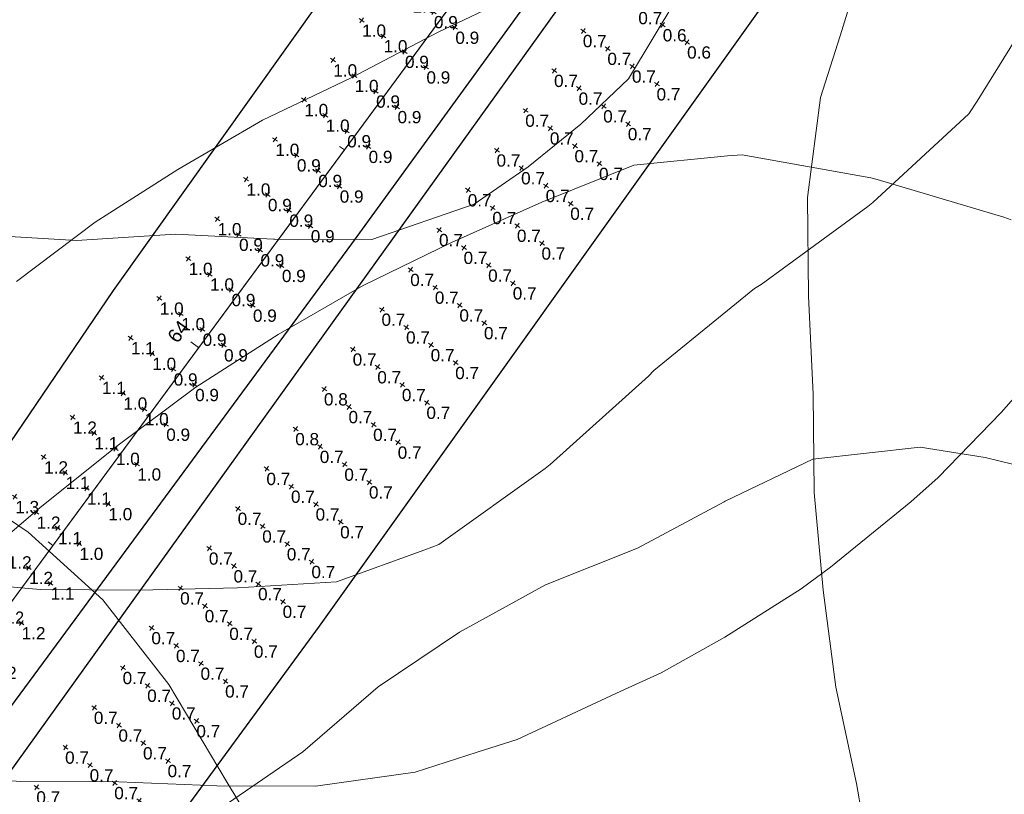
# Model space of a CAD drawing. Extents: x 11759 to 13757, y -2685 to 8839.
# Tile 23 of 55: x 12559 to 12760, y 5712 to 5870. Entities that reach past the tile are written whole.
import ezdxf

# ---------------------------------------------------------------- set-up
doc = ezdxf.new("R2010")
doc.units = 0
doc.header["$MEASUREMENT"] = 0
for name, color, linetype, lineweight in [('AGI32-115446_BK001 - Copy -- 2023-Jan-03 22h-01m-38s-DRAWING', 7, 'Continuous', 0), ('AGI32-Project_1-CALCPTS', 7, 'Continuous', 0), ('AGI32-Project_1-LUMINAIRE', 7, 'Continuous', 0), ('AGI32-Project_1-MARKPOINT', 7, 'Continuous', 0), ('AGI32-Project_1-STATISTICAL_AREA', 7, 'Continuous', 0), ('AGI32-Project_1-TEMPLATE', 7, 'Continuous', 0)]:
    doc.layers.add(name, color=color, linetype=linetype, lineweight=lineweight)
doc.styles.add('AGI32-Arial', font='arial.ttf')

# ---------------------------------------------------------------- blocks, each defined once
blk = doc.blocks.new('AGI32-ID1buv4w-Project_1-STATISTICAL_AREA-SR 159 - EB')
at = {"layer": 'AGI32-Project_1-STATISTICAL_AREA', "color": 7, "linetype": 'Continuous', "lineweight": 30}
for p, q in [((521.32, 4028.76), (607.13, 4148.12)), ((634.58, 4129.44), (518.65, 3966.98)), ((453.44, 3934.18), (521.32, 4028.76)), ((518.65, 3966.98), (469.46, 3899.86))]:
    blk.add_line(p, q, dxfattribs=at)
blk = doc.blocks.new('AGI32-ID1buv4w-Project_1-STATISTICAL_AREA-SR 159 - WB')
at = {"layer": 'AGI32-Project_1-STATISTICAL_AREA', "color": 7, "linetype": 'Continuous', "lineweight": 30}
for p, q in [((653.73, 4221.78), (525.21, 4044.83)), ((476.78, 4035.3), (579.74, 4179.83)), ((525.21, 4044.83), (379.15, 3846.53)), ((412.71, 3941.1), (476.78, 4035.3))]:
    blk.add_line(p, q, dxfattribs=at)
blk = doc.blocks.new('AGI32-ID1buv4w-Project_1-LUMINAIRE-HM4_Template2')
at = {"layer": 'AGI32-Project_1-TEMPLATE', "color": 1, "linetype": 'ByBlock', "lineweight": 0}
for p, q in [((-39.88, 252.8, -100), (-19.94, 254.78, -100)), ((-19.94, 254.78, -100), (0, 255.18, -100)), ((0, 255.18, -100), (19.94, 254.78, -100)), ((19.94, 254.78, -100), (39.88, 252.8, -100)), ((39.88, 252.8, -100), (59.82, 251.5, -100)), ((59.82, 251.5, -100), (79.76, 249.5, -100)), ((-239.28, 111.77, -100), (-235.83, 119.64, -100)), ((-244.62, 99.7, -100), (-239.28, 111.77, -100)), ((-249.5, 79.76, -100), (-244.62, 99.7, -100)), ((-251.5, 59.82, -100), (-249.5, 79.76, -100)), ((-252.8, 39.88, -100), (-251.5, 59.82, -100)), ((-254.78, 19.94, -100), (-252.8, 39.88, -100)), ((-255.18, 0, -100), (-254.78, 19.94, -100)), ((-254.78, -19.94, -100), (-255.18, 0, -100)), ((-252.8, -39.88, -100), (-254.78, -19.94, -100)), ((-251.5, -59.82, -100), (-252.8, -39.88, -100)), ((251.5, -59.82, -100), (249.5, -79.76, -100)), ((249.5, -79.76, -100), (244.62, -99.7, -100)), ((244.62, -99.7, -100), (239.28, -111.77, -100)), ((239.28, -111.77, -100), (235.83, -119.64, -100)), ((235.83, -119.64, -100), (223.87, -139.58, -100)), ((223.87, -139.58, -100), (219.34, -147.4, -100)), ((219.34, -147.4, -100), (210.76, -159.52, -100)), ((210.76, -159.52, -100), (199.4, -173.98, -100)), ((199.4, -173.98, -100), (194.39, -179.46, -100)), ((194.39, -179.46, -100), (179.46, -194.39, -100)), ((179.46, -194.39, -100), (173.98, -199.4, -100)), ((173.98, -199.4, -100), (159.52, -210.76, -100)), ((159.52, -210.76, -100), (147.4, -219.34, -100)), ((147.4, -219.34, -100), (139.58, -223.87, -100)), ((139.58, -223.87, -100), (119.64, -235.83, -100)), ((119.64, -235.83, -100), (111.77, -239.28, -100)), ((111.77, -239.28, -100), (99.7, -244.62, -100)), ((99.7, -244.62, -100), (79.76, -249.5, -100)), ((79.76, -249.5, -100), (59.82, -251.5, -100)), ((59.82, -251.5, -100), (39.88, -252.8, -100)), ((39.88, -252.8, -100), (19.94, -254.78, -100)), ((19.94, -254.78, -100), (0, -255.18, -100))]:
    blk.add_line(p, q, dxfattribs=at)
at = {"layer": 'AGI32-Project_1-TEMPLATE', "color": 5, "linetype": 'ByBlock', "lineweight": 0}
for p, q in [((-39.88, 213.54, -100), (-19.94, 215.43, -100)), ((-19.94, 215.43, -100), (0, 215.91, -100)), ((0, 215.91, -100), (19.94, 215.43, -100)), ((19.94, 215.43, -100), (39.88, 213.54, -100)), ((-59.82, 210.98, -100), (-39.88, 213.54, -100)), ((39.88, 213.54, -100), (59.82, 210.98, -100)), ((-79.76, 207.72, -100), (-59.82, 210.98, -100)), ((59.82, 210.98, -100), (79.76, 207.72, -100)), ((79.76, 207.72, -100), (96.98, 199.4, -100)), ((96.98, 199.4, -100), (99.7, 198.01, -100)), ((99.7, 198.01, -100), (119.64, 180.41, -100)), ((119.64, 180.41, -100), (120.57, 179.46, -100)), ((120.57, 179.46, -100), (138.58, 159.52, -100)), ((138.58, 159.52, -100), (139.58, 158.23, -100)), ((207.72, -79.76, -100), (199.4, -96.98, -100)), ((199.4, -96.98, -100), (198.01, -99.7, -100)), ((198.01, -99.7, -100), (180.41, -119.64, -100)), ((180.41, -119.64, -100), (179.46, -120.57, -100)), ((179.46, -120.57, -100), (159.52, -138.58, -100)), ((158.23, -139.58, -100), (139.58, -158.23, -100)), ((159.52, -138.58, -100), (158.23, -139.58, -100)), ((139.58, -158.23, -100), (138.58, -159.52, -100)), ((138.58, -159.52, -100), (120.57, -179.46, -100)), ((120.57, -179.46, -100), (119.64, -180.41, -100)), ((119.64, -180.41, -100), (99.7, -198.01, -100)), ((99.7, -198.01, -100), (96.98, -199.4, -100)), ((96.98, -199.4, -100), (79.76, -207.72, -100)), ((79.76, -207.72, -100), (59.82, -210.98, -100)), ((59.82, -210.98, -100), (39.88, -213.54, -100)), ((39.88, -213.54, -100), (19.94, -215.43, -100)), ((19.94, -215.43, -100), (0, -215.91, -100))]:
    blk.add_line(p, q, dxfattribs=at)
at = {"layer": 'AGI32-Project_1-TEMPLATE', "color": 3, "linetype": 'ByBlock', "lineweight": 0}
for p, q in [((-19.94, 144.04, -100), (0, 144.89, -100)), ((0, 144.89, -100), (19.94, 144.04, -100)), ((-39.88, 140.7, -100), (-19.94, 144.04, -100)), ((19.94, 144.04, -100), (39.88, 140.7, -100)), ((-59.82, 139.61, -100), (-39.88, 140.7, -100)), ((39.88, 140.7, -100), (59.82, 139.61, -100)), ((59.82, 139.61, -100), (60.05, 139.58, -100)), ((60.05, 139.58, -100), (79.76, 137.62, -100)), ((79.76, 137.62, -100), (99.7, 128.36, -100)), ((99.7, 128.36, -100), (109.89, 119.64, -100)), ((109.89, 119.64, -100), (119.64, 109.89, -100)), ((137.62, -79.76, -100), (128.36, -99.7, -100)), ((128.36, -99.7, -100), (119.64, -109.89, -100)), ((119.64, -109.89, -100), (109.89, -119.64, -100)), ((109.89, -119.64, -100), (99.7, -128.36, -100)), ((99.7, -128.36, -100), (79.76, -137.62, -100)), ((79.76, -137.62, -100), (60.05, -139.58, -100)), ((59.82, -139.61, -100), (39.88, -140.7, -100)), ((60.05, -139.58, -100), (59.82, -139.61, -100)), ((39.88, -140.7, -100), (19.94, -144.04, -100)), ((19.94, -144.04, -100), (0, -144.89, -100))]:
    blk.add_line(p, q, dxfattribs=at)
blk = doc.blocks.new('AGI32-ID1buv4w-Project_1-LUMINAIRE-HM4_94')
at = {"layer": 'AGI32-Project_1-TEMPLATE', "color": 7, "linetype": 'ByBlock', "lineweight": 0}
blk.add_blockref('AGI32-ID1buv4w-Project_1-LUMINAIRE-HM4_Template2', (0, 0), dxfattribs=at)
blk = doc.blocks.new('AGI32-ID1buv4w-Project_1-LUMINAIRE-HM4_128')
at = {"layer": 'AGI32-Project_1-TEMPLATE', "color": 7, "linetype": 'ByBlock', "lineweight": 0}
blk.add_blockref('AGI32-ID1buv4w-Project_1-LUMINAIRE-HM4_Template2', (0, 0), dxfattribs=at)
blk = doc.blocks.new('AGI32-ID1buv4w-Project_1-LUMINAIRE-HM4_92')
at = {"layer": 'AGI32-Project_1-TEMPLATE', "color": 7, "linetype": 'ByBlock', "lineweight": 0}
blk.add_blockref('AGI32-ID1buv4w-Project_1-LUMINAIRE-HM4_Template2', (0, 0), dxfattribs=at)
blk = doc.blocks.new('AGI32-ID1buv4w-Project_1-LUMINAIRE-HM4_93')
at = {"layer": 'AGI32-Project_1-TEMPLATE', "color": 7, "linetype": 'ByBlock', "lineweight": 0}
blk.add_blockref('AGI32-ID1buv4w-Project_1-LUMINAIRE-HM4_Template2', (0, 0), dxfattribs=at)
blk = doc.blocks.new('AGI32-ID1buv4w-MARKPOINT')
at = {"layer": 'AGI32-Project_1-MARKPOINT', "color": 0, "linetype": 'Continuous', "lineweight": 0}
for p, q in [((-0.125, 0), (0.125, 0)), ((0, -0.125), (0, 0.125))]:
    blk.add_line(p, q, dxfattribs=at)
blk = doc.blocks.new('AGI32-ID1buv4w-Project_1-CALCPTS-US 159 EB - STA 62+00 TO STA 70+00_Luminance')
at = {"layer": 'AGI32-Project_1-MARKPOINT', "color": 154, "linetype": 'Continuous', "lineweight": 0, "extrusion": (0.016156, -0.011671, 0.999801), "xscale": 5, "yscale": 5, "zscale": 5}
for p in [(3649.1, 1929.91, -22.48), (3649.1, 1923.74, -22.35), (3639.1, 1929.91, -22.68), (3649.1, 1917.57, -22.23), (3639.1, 1923.74, -22.55), (3649.1, 1911.4, -22.11), (3629.11, 1929.9, -22.88), (3639.1, 1917.57, -22.43), (3629.11, 1923.73, -22.75), (3639.1, 1911.4, -22.31), (3619.11, 1929.9, -23.08), (3629.11, 1917.56, -22.63), (3619.11, 1923.73, -22.95), (3629.11, 1911.39, -22.51), (3609.11, 1929.9, -23.28), (3619.11, 1917.56, -22.83), (3609.11, 1923.73, -23.15), (3619.11, 1911.39, -22.71), (3599.11, 1929.89, -23.47), (3609.11, 1917.55, -23.03), (3599.11, 1923.72, -23.35), (3609.11, 1911.38, -22.91), (3589.11, 1929.89, -23.67), (3599.11, 1917.55, -23.23), (3589.11, 1923.72, -23.55), (3599.11, 1911.38, -23.11), (3589.11, 1917.55, -23.43), (3579.12, 1929.88, -23.87), (3579.12, 1923.71, -23.75), (3589.11, 1911.38, -23.3), (3579.12, 1917.54, -23.63), (3569.12, 1929.88, -24.07), (3569.12, 1923.71, -23.95), (3579.12, 1911.37, -23.5), (3569.12, 1917.54, -23.83), (3559.12, 1929.88, -24.27), (3559.12, 1923.71, -24.15), (3569.12, 1911.37, -23.7), (3559.12, 1917.53, -24.03), (3549.12, 1929.87, -24.47), (3549.12, 1923.7, -24.35), (3559.12, 1911.36, -23.9), (3549.12, 1917.53, -24.22), (3539.12, 1929.87, -24.67), (3549.12, 1911.36, -24.1), (3539.12, 1923.7, -24.55), (3539.12, 1917.53, -24.42), (3529.13, 1929.86, -24.87), (3539.12, 1911.36, -24.3), (3529.13, 1923.69, -24.75), (3529.13, 1917.52, -24.62), (3519.13, 1929.86, -25.07), (3529.13, 1911.35, -24.5), (3519.13, 1923.69, -24.95), (3519.13, 1917.52, -24.82), (3509.13, 1929.86, -25.27), (3519.13, 1911.35, -24.7), (3509.13, 1923.69, -25.15), (3509.13, 1917.51, -25.02), (3499.13, 1929.85, -25.47), (3509.13, 1911.34, -24.9), (3499.13, 1923.68, -25.34), (3499.13, 1917.51, -25.22), (3489.13, 1929.85, -25.67), (3499.13, 1911.34, -25.1), (3489.13, 1923.68, -25.54), (3479.14, 1929.84, -25.87), (3489.13, 1917.51, -25.42), (3489.13, 1911.34, -25.3), (3479.14, 1923.67, -25.74), (3469.14, 1929.84, -26.07), (3479.14, 1917.5, -25.62), (3479.14, 1911.33, -25.5), (3469.14, 1923.67, -25.94), (3459.14, 1929.84, -26.27), (3469.14, 1917.5, -25.82), (3469.14, 1911.33, -25.7), (3459.14, 1923.67, -26.14), (3449.14, 1929.83, -26.46), (3459.14, 1917.49, -26.02), (3459.14, 1911.32, -25.9), (3449.14, 1923.66, -26.34), (3439.14, 1929.83, -26.66), (3449.14, 1917.49, -26.22), (3439.14, 1923.66, -26.54), (3449.14, 1911.32, -26.1), (3429.15, 1929.83, -26.86), (3439.14, 1917.49, -26.42), (3429.15, 1923.65, -26.74), (3439.14, 1911.32, -26.29), (3419.15, 1929.82, -27.06), (3429.15, 1917.48, -26.62), (3419.15, 1923.65, -26.94), (3429.15, 1911.31, -26.49), (3409.15, 1929.82, -27.26), (3419.15, 1917.48, -26.82), (3409.15, 1923.65, -27.14), (3419.15, 1911.31, -26.69), (3399.15, 1929.81, -27.46), (3409.15, 1917.47, -27.02), (3399.15, 1923.64, -27.34), (3409.15, 1911.3, -26.89), (3389.15, 1929.81, -27.66), (3399.15, 1917.47, -27.22), (3389.15, 1923.64, -27.54), (3399.15, 1911.3, -27.09), (3379.16, 1929.8, -27.86), (3389.15, 1917.47, -27.41), (3379.16, 1923.63, -27.74), (3389.15, 1911.3, -27.29), (3369.16, 1929.8, -28.06), (3379.16, 1917.46, -27.61), (3369.16, 1923.63, -27.94), (3379.16, 1911.29, -27.49), (3369.16, 1917.46, -27.81), (3359.16, 1929.8, -28.26), (3359.16, 1923.63, -28.14), (3369.16, 1911.29, -27.69), (3359.16, 1917.46, -28.01), (3349.16, 1929.79, -28.46), (3349.16, 1923.62, -28.34), (3359.16, 1911.28, -27.89), (3349.16, 1917.45, -28.21), (3349.16, 1911.28, -28.09)]:
    blk.add_blockref('AGI32-ID1buv4w-MARKPOINT', p, dxfattribs=at)
at = {"layer": 'AGI32-Project_1-CALCPTS', "color": 154, "linetype": 'Continuous', "lineweight": 0, "extrusion": (0.016156, -0.011671, 0.999801), "char_height": 2.5, "attachment_point": 1, "text_direction": (0.999869, 9.4e-05, -0.016156), "style": 'AGI32-Arial'}
for s, insert in [('0.7', (572.3, 4087.35, 15.98)), ('0.7', (577.3, 4083.73, 15.98)), ('0.7', (566.45, 4079.24, 15.78)), ('0.7', (582.31, 4080.12, 15.98)), ('0.7', (587.31, 4076.51, 15.98)), ('0.7', (571.45, 4075.63, 15.78)), ('0.7', (560.59, 4071.14, 15.58)), ('0.7', (576.45, 4072.02, 15.78)), ('0.7', (565.59, 4067.52, 15.58)), ('0.7', (581.46, 4068.4, 15.78)), ('0.7', (554.74, 4063.03, 15.38)), ('0.7', (570.6, 4063.91, 15.58)), ('0.7', (559.74, 4059.42, 15.38)), ('0.7', (575.6, 4060.3, 15.58)), ('0.7', (548.88, 4054.93, 15.18)), ('0.7', (564.74, 4055.81, 15.38)), ('0.7', (553.89, 4051.32, 15.18)), ('0.7', (569.75, 4052.19, 15.38)), ('0.7', (543.03, 4046.83, 14.98)), ('0.7', (558.89, 4047.7, 15.18)), ('0.7', (548.03, 4043.21, 14.98)), ('0.7', (563.89, 4044.09, 15.18)), ('0.7', (537.17, 4038.72, 14.78)), ('0.7', (553.03, 4039.6, 14.98)), ('0.7', (542.18, 4035.11, 14.78)), ('0.7', (558.04, 4035.98, 14.98)), ('0.7', (531.32, 4030.62, 14.59)), ('0.7', (547.18, 4031.49, 14.78)), ('0.7', (536.32, 4027, 14.59)), ('0.7', (552.18, 4027.88, 14.78)), ('0.7', (525.46, 4022.51, 14.39)), ('0.7', (541.33, 4023.39, 14.59)), ('0.7', (530.47, 4018.9, 14.39)), ('0.7', (546.33, 4019.77, 14.59)), ('0.8', (519.61, 4014.41, 14.19)), ('0.7', (535.47, 4015.28, 14.39)), ('0.7', (524.61, 4010.79, 14.19)), ('0.7', (540.47, 4011.67, 14.39)), ('0.7', (529.62, 4007.18, 14.19)), ('0.8', (513.76, 4006.3, 13.99)), ('0.7', (518.76, 4002.69, 13.99)), ('0.7', (534.62, 4003.56, 14.19)), ('0.7', (523.76, 3999.07, 13.99)), ('0.7', (507.9, 3998.2, 13.79)), ('0.7', (512.9, 3994.58, 13.79)), ('0.7', (528.77, 3995.46, 13.99)), ('0.7', (517.91, 3990.97, 13.79)), ('0.7', (502.05, 3990.09, 13.59)), ('0.7', (507.05, 3986.48, 13.59)), ('0.7', (522.91, 3987.35, 13.79)), ('0.7', (512.05, 3982.86, 13.59)), ('0.7', (496.19, 3981.99, 13.39)), ('0.7', (501.2, 3978.37, 13.39)), ('0.7', (517.06, 3979.25, 13.59)), ('0.7', (506.2, 3974.76, 13.39)), ('0.7', (490.34, 3973.88, 13.19)), ('0.7', (495.34, 3970.27, 13.19)), ('0.7', (511.2, 3971.15, 13.39)), ('0.7', (500.34, 3966.66, 13.19)), ('0.7', (484.48, 3965.78, 12.99)), ('0.7', (505.35, 3963.04, 13.19)), ('0.7', (489.49, 3962.16, 12.99)), ('0.7', (494.49, 3958.55, 12.99)), ('0.7', (478.63, 3957.67, 12.79)), ('0.7', (499.49, 3954.94, 12.99)), ('0.7', (483.63, 3954.06, 12.79)), ('0.7', (488.64, 3950.45, 12.79)), ('0.7', (472.77, 3949.57, 12.59)), ('0.7', (493.64, 3946.83, 12.79)), ('0.7', (477.78, 3945.96, 12.59)), ('0.7', (482.78, 3942.34, 12.59)), ('0.7', (466.92, 3941.46, 12.39)), ('0.7', (487.78, 3938.73, 12.59)), ('0.7', (471.92, 3937.85, 12.39)), ('0.7', (476.93, 3934.24, 12.39)), ('0.7', (461.07, 3933.36, 12.19)), ('0.7', (481.93, 3930.62, 12.39)), ('0.7', (466.07, 3929.75, 12.19)), ('0.7', (455.21, 3925.26, 11.99)), ('0.7', (471.07, 3926.13, 12.19)), ('0.7', (476.08, 3922.52, 12.19)), ('0.7', (460.21, 3921.64, 11.99)), ('0.7', (449.36, 3917.15, 11.79)), ('0.7', (465.22, 3918.03, 11.99)), ('0.7', (470.22, 3914.41, 11.99)), ('0.7', (454.36, 3913.54, 11.79)), ('0.7', (443.5, 3909.05, 11.59)), ('0.7', (459.36, 3909.92, 11.79)), ('0.7', (464.37, 3906.31, 11.79)), ('0.7', (448.5, 3905.43, 11.59)), ('0.7', (437.65, 3900.94, 11.4)), ('0.7', (453.51, 3901.82, 11.59)), ('0.7', (458.51, 3898.2, 11.59)), ('0.7', (442.65, 3897.33, 11.4)), ('0.7', (431.79, 3892.84, 11.2)), ('0.7', (447.65, 3893.71, 11.4)), ('0.7', (452.66, 3890.1, 11.4)), ('0.7', (436.8, 3889.22, 11.2)), ('0.7', (425.94, 3884.73, 11)), ('0.7', (441.8, 3885.61, 11.2)), ('0.7', (430.94, 3881.12, 11)), ('0.7', (446.8, 3881.99, 11.2)), ('0.7', (420.08, 3876.63, 10.8)), ('0.7', (435.94, 3877.5, 11)), ('0.7', (425.09, 3873.01, 10.8)), ('0.7', (440.95, 3873.89, 11)), ('0.8', (414.23, 3868.52, 10.6)), ('0.7', (430.09, 3869.4, 10.8)), ('0.7', (419.23, 3864.91, 10.6)), ('0.7', (435.09, 3865.79, 10.8)), ('0.8', (408.37, 3860.42, 10.4)), ('0.7', (424.24, 3861.29, 10.6)), ('0.8', (413.38, 3856.8, 10.4)), ('0.7', (429.24, 3857.68, 10.6)), ('0.8', (402.52, 3852.31, 10.2)), ('0.8', (418.38, 3853.19, 10.4)), ('0.8', (407.52, 3848.7, 10.2)), ('0.8', (423.38, 3849.58, 10.4)), ('0.9', (396.67, 3844.21, 10)), ('0.8', (412.53, 3845.09, 10.2)), ('0.9', (401.67, 3840.59, 10)), ('0.8', (417.53, 3841.47, 10.2)), ('0.9', (406.67, 3836.98, 10)), ('0.9', (411.68, 3833.37, 10))]:
    blk.add_mtext(s, dxfattribs=dict(at, insert=insert))
blk = doc.blocks.new('AGI32-ID1buv4w-Project_1-CALCPTS-US 159 EB - STA 65+00 TO STA 70+00_Luminance')
at = {"layer": 'AGI32-Project_1-MARKPOINT', "color": 154, "linetype": 'Continuous', "lineweight": 0, "xscale": 4.999999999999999, "yscale": 4.999999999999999, "zscale": 4.999999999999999, "rotation": 54.81004857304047}
for p in [(588.57, 4089.36, 18.89), (593.53, 4085.86, 18.89)]:
    blk.add_blockref('AGI32-ID1buv4w-MARKPOINT', p, dxfattribs=at)
at = {"layer": 'AGI32-Project_1-CALCPTS', "color": 154, "linetype": 'Continuous', "lineweight": 0, "char_height": 2.5, "attachment_point": 1, "style": 'AGI32-Arial'}
for s, insert in [('0.7', (583.6, 4092.03, 18.89)), ('0.6', (588.57, 4088.53, 18.89)), ('0.6', (593.53, 4085.03, 18.89))]:
    blk.add_mtext(s, dxfattribs=dict(at, insert=insert))
blk = doc.blocks.new('AGI32-ID1buv4w-Project_1-CALCPTS-US 159 WB - STA 65+00 TO STA 62+00_Luminance')
at = {"layer": 'AGI32-Project_1-MARKPOINT', "color": 154, "linetype": 'Continuous', "lineweight": 0, "extrusion": (0.015957, -0.011618, 0.999805), "xscale": 5, "yscale": 5, "zscale": 5, "rotation": 180}
for p in [(3647.08, 1981.19, -23.15), (3647.08, 1975.79, -23.04), (3647.08, 1970.4, -22.94), (3637.08, 1981.18, -23.35), (3647.08, 1965.01, -22.83), (3637.08, 1975.79, -23.24), (3637.08, 1970.4, -23.13), (3627.08, 1981.18, -23.54), (3637.08, 1965.01, -23.03), (3627.08, 1975.79, -23.44), (3627.08, 1970.39, -23.33), (3617.08, 1981.17, -23.74), (3627.08, 1965, -23.23), (3617.08, 1975.78, -23.64), (3617.08, 1970.39, -23.53), (3607.08, 1981.17, -23.94), (3617.08, 1965, -23.42), (3607.08, 1975.78, -23.83), (3607.08, 1970.39, -23.73), (3597.09, 1981.17, -24.14), (3607.08, 1965, -23.62), (3597.09, 1975.78, -24.03), (3597.09, 1970.38, -23.92), (3587.09, 1981.16, -24.33), (3597.09, 1964.99, -23.82), (3587.09, 1975.77, -24.23), (3587.09, 1970.38, -24.12), (3577.09, 1981.16, -24.53), (3587.09, 1964.99, -24.01), (3577.09, 1975.77, -24.43), (3577.09, 1970.38, -24.32), (3567.09, 1981.15, -24.73), (3577.09, 1964.98, -24.21), (3567.09, 1975.76, -24.62), (3557.09, 1981.15, -24.93), (3567.09, 1970.37, -24.52), (3567.09, 1964.98, -24.41), (3557.09, 1975.76, -24.82), (3547.1, 1981.15, -25.12), (3557.09, 1970.37, -24.71), (3557.09, 1964.98, -24.61), (3547.1, 1975.76, -25.02), (3537.1, 1981.14, -25.32), (3547.1, 1970.36, -24.91), (3547.1, 1964.97, -24.8), (3537.1, 1975.75, -25.21), (3527.1, 1981.14, -25.52), (3537.1, 1970.36, -25.11), (3537.1, 1964.97, -25), (3527.1, 1975.75, -25.41), (3527.1, 1970.36, -25.3), (3517.1, 1981.14, -25.71), (3527.1, 1964.96, -25.2), (3517.1, 1975.74, -25.61), (3517.1, 1970.35, -25.5), (3507.1, 1981.13, -25.91), (3517.1, 1964.96, -25.4), (3507.1, 1975.74, -25.81), (3507.1, 1970.35, -25.7), (3497.1, 1981.13, -26.11), (3507.1, 1964.96, -25.59), (3497.11, 1975.74, -26), (3497.11, 1970.34, -25.9), (3487.11, 1981.12, -26.31), (3497.1, 1964.95, -25.79), (3487.11, 1975.73, -26.2), (3487.11, 1970.34, -26.09), (3477.11, 1981.12, -26.5), (3487.11, 1964.95, -25.99), (3477.11, 1975.73, -26.4), (3477.11, 1970.34, -26.29), (3467.11, 1981.12, -26.7), (3477.11, 1964.94, -26.18), (3467.11, 1975.72, -26.59), (3467.11, 1970.33, -26.49), (3457.11, 1981.11, -26.9), (3467.11, 1964.94, -26.38), (3457.11, 1975.72, -26.79), (3457.11, 1970.33, -26.69), (3447.11, 1981.11, -27.1), (3457.11, 1964.94, -26.58), (3447.11, 1975.72, -26.99), (3447.11, 1970.32, -26.88), (3437.12, 1981.1, -27.29), (3447.12, 1964.93, -26.78), (3437.12, 1975.71, -27.19), (3437.12, 1970.32, -27.08), (3427.12, 1975.71, -27.38), (3437.12, 1964.93, -26.97), (3427.12, 1970.32, -27.28), (3417.12, 1975.7, -27.58), (3427.12, 1964.92, -27.17), (3417.12, 1970.31, -27.47), (3407.12, 1975.7, -27.78), (3417.12, 1964.92, -27.37), (3407.12, 1970.31, -27.67), (3397.12, 1981.09, -28.08), (3397.12, 1975.7, -27.98), (3407.12, 1964.92, -27.57), (3397.12, 1970.31, -27.87), (3387.13, 1981.08, -28.28), (3397.12, 1964.91, -27.76), (3387.13, 1975.69, -28.17), (3387.13, 1970.3, -28.07), (3387.13, 1964.91, -27.96), (3377.13, 1975.69, -28.37), (3377.13, 1970.3, -28.26), (3367.13, 1981.08, -28.67), (3377.13, 1964.91, -28.16), (3367.13, 1975.68, -28.57), (3367.13, 1970.29, -28.46), (3367.13, 1964.9, -28.35), (3357.13, 1970.29, -28.66), (3347.13, 1981.07, -29.07), (3357.13, 1964.9, -28.55), (3347.13, 1975.68, -28.96), (3347.13, 1970.29, -28.85), (3347.13, 1964.89, -28.75)]:
    blk.add_blockref('AGI32-ID1buv4w-MARKPOINT', p, dxfattribs=at)
at = {"layer": 'AGI32-Project_1-MARKPOINT', "color": 1, "linetype": 'Continuous', "lineweight": 0, "extrusion": (0.015957, -0.011618, 0.999805), "xscale": 5, "yscale": 5, "zscale": 5, "rotation": 180}
for p in [(3427.12, 1981.1, -27.49), (3417.12, 1981.1, -27.69), (3407.12, 1981.09, -27.88), (3377.13, 1981.08, -28.48), (3357.13, 1981.07, -28.87), (3357.13, 1975.68, -28.76)]:
    blk.add_blockref('AGI32-ID1buv4w-MARKPOINT', p, dxfattribs=at)
at = {"layer": 'AGI32-Project_1-CALCPTS', "color": 154, "linetype": 'Continuous', "lineweight": 0, "extrusion": (0.015957, -0.011618, 0.999805), "char_height": 2.5, "attachment_point": 1, "text_direction": (0.999873, 9.3e-05, -0.015957), "style": 'AGI32-Arial'}
for s, insert in [('0.9', (545.05, 4113.71, 15.95)), ('0.9', (549.41, 4110.53, 15.95)), ('0.9', (553.77, 4107.36, 15.95)), ('1.0', (539.16, 4105.63, 15.75)), ('0.9', (558.13, 4104.19, 15.95)), ('1.0', (543.52, 4102.45, 15.75)), ('0.9', (547.88, 4099.28, 15.75)), ('1.0', (533.28, 4097.54, 15.56)), ('0.9', (552.24, 4096.1, 15.75)), ('1.0', (537.64, 4094.37, 15.56)), ('0.9', (542, 4091.2, 15.56)), ('1.0', (527.39, 4089.46, 15.36)), ('0.9', (546.36, 4088.02, 15.56)), ('1.0', (531.75, 4086.29, 15.36)), ('0.9', (536.11, 4083.11, 15.36)), ('1.0', (521.51, 4081.38, 15.16)), ('0.9', (540.47, 4079.94, 15.36)), ('1.0', (525.87, 4078.2, 15.16)), ('0.9', (530.23, 4075.03, 15.16)), ('1.0', (515.62, 4073.3, 14.96)), ('0.9', (534.59, 4071.86, 15.16)), ('1.0', (519.98, 4070.12, 14.96)), ('0.9', (524.34, 4066.95, 14.96)), ('1.0', (509.74, 4065.21, 14.77)), ('0.9', (528.7, 4063.77, 14.96)), ('0.9', (514.1, 4062.04, 14.77)), ('0.9', (518.46, 4058.87, 14.77)), ('1.0', (503.85, 4057.13, 14.57)), ('0.9', (522.82, 4055.69, 14.77)), ('0.9', (508.21, 4053.96, 14.57)), ('0.9', (512.57, 4050.78, 14.57)), ('1.0', (497.97, 4049.05, 14.37)), ('0.9', (516.93, 4047.61, 14.57)), ('0.9', (502.33, 4045.87, 14.37)), ('0.9', (506.69, 4042.7, 14.37)), ('1.0', (492.08, 4040.97, 14.17)), ('0.9', (511.05, 4039.53, 14.37)), ('1.0', (496.44, 4037.79, 14.17)), ('0.9', (500.8, 4034.62, 14.17)), ('1.0', (486.2, 4032.88, 13.98)), ('0.9', (505.16, 4031.44, 14.17)), ('1.0', (490.56, 4029.71, 13.98)), ('0.9', (494.92, 4026.54, 13.98)), ('1.1', (480.31, 4024.8, 13.78)), ('0.9', (499.28, 4023.36, 13.98)), ('1.0', (484.67, 4021.63, 13.78)), ('0.9', (489.03, 4018.45, 13.78)), ('1.1', (474.43, 4016.72, 13.58)), ('0.9', (493.39, 4015.28, 13.78)), ('1.0', (478.79, 4013.54, 13.58)), ('1.0', (483.15, 4010.37, 13.58)), ('1.2', (468.54, 4008.64, 13.39)), ('0.9', (487.51, 4007.2, 13.58)), ('1.1', (472.9, 4005.46, 13.39)), ('1.2', (462.66, 4000.55, 13.19)), ('1.0', (477.26, 4002.29, 13.39)), ('1.0', (481.62, 3999.11, 13.39)), ('1.1', (467.02, 3997.38, 13.19)), ('1.3', (456.77, 3992.47, 12.99)), ('1.1', (471.38, 3994.2, 13.19)), ('1.0', (475.74, 3991.03, 13.19)), ('1.2', (461.13, 3989.3, 12.99)), ('1.4', (450.89, 3984.39, 12.79)), ('1.1', (465.49, 3986.12, 12.99)), ('1.0', (469.85, 3982.95, 12.99)), ('1.2', (455.25, 3981.21, 12.79)), ('1.4', (445, 3976.31, 12.6)), ('1.2', (459.61, 3978.04, 12.79)), ('1.1', (463.97, 3974.87, 12.79)), ('1.3', (449.36, 3973.13, 12.6)), ('1.2', (453.72, 3969.96, 12.6)), ('1.5', (439.12, 3968.22, 12.4)), ('1.2', (458.08, 3966.78, 12.6)), ('1.4', (443.48, 3965.05, 12.4)), ('1.3', (447.84, 3961.87, 12.4)), ('1.6', (433.23, 3960.14, 12.2)), ('1.2', (452.2, 3958.7, 12.4)), ('1.4', (437.59, 3956.97, 12.2)), ('1.4', (441.95, 3953.79, 12.2)), ('1.6', (427.35, 3952.06, 12)), ('1.3', (446.31, 3950.62, 12.2)), ('1.5', (431.71, 3948.88, 12)), ('1.4', (436.07, 3945.71, 12)), ('1.7', (421.46, 3943.98, 11.81)), ('1.3', (440.43, 3942.54, 12)), ('1.6', (425.82, 3940.8, 11.81)), ('1.5', (430.18, 3937.63, 11.81)), ('1.4', (434.54, 3934.45, 11.81)), ('1.7', (419.94, 3932.72, 11.61)), ('1.5', (424.3, 3929.54, 11.61)), ('1.4', (428.66, 3926.37, 11.61)), ('1.7', (414.05, 3924.64, 11.41)), ('1.5', (418.41, 3921.46, 11.41)), ('1.4', (422.77, 3918.29, 11.41)), ('1.7', (408.17, 3916.55, 11.21)), ('1.5', (412.53, 3913.38, 11.21)), ('1.9', (397.92, 3911.64, 11.02)), ('1.4', (416.89, 3910.2, 11.21)), ('1.7', (402.28, 3908.47, 11.02)), ('1.6', (406.64, 3905.3, 11.02)), ('1.9', (392.04, 3903.56, 10.82)), ('1.4', (411, 3902.12, 11.02)), ('1.7', (396.4, 3900.39, 10.82)), ('1.6', (400.76, 3897.21, 10.82)), ('1.7', (390.51, 3892.31, 10.62)), ('1.4', (405.12, 3894.04, 10.82)), ('1.6', (394.87, 3889.13, 10.62)), ('1.9', (380.27, 3887.4, 10.43)), ('1.7', (384.63, 3884.22, 10.43)), ('1.4', (399.23, 3885.96, 10.62)), ('1.6', (388.99, 3881.05, 10.43)), ('1.5', (393.35, 3877.87, 10.43)), ('1.7', (383.1, 3872.97, 10.23)), ('1.7', (368.5, 3871.23, 10.03)), ('1.7', (372.86, 3868.06, 10.03)), ('1.6', (387.46, 3869.79, 10.23)), ('1.6', (377.22, 3864.88, 10.03)), ('1.6', (381.58, 3861.71, 10.03))]:
    blk.add_mtext(s, dxfattribs=dict(at, insert=insert))
at = {"layer": 'AGI32-Project_1-CALCPTS', "color": 1, "linetype": 'Continuous', "lineweight": 0, "extrusion": (0.015957, -0.011618, 0.999805), "char_height": 2.5, "attachment_point": 1, "text_direction": (0.999873, 9.3e-05, -0.015957), "style": 'AGI32-Arial'}
for insert in [(415.58, 3935.89, 11.61), (409.69, 3927.81, 11.41), (403.81, 3919.73, 11.21), (386.15, 3895.48, 10.62), (374.38, 3879.31, 10.23), (378.74, 3876.14, 10.23)]:
    blk.add_mtext('1.8', dxfattribs=dict(at, insert=insert))

msp = doc.modelspace()

# ---------------------------------------------------------------- linework, layer by layer
at = {"layer": 'AGI32-115446_BK001 - Copy -- 2023-Jan-03 22h-01m-38s-DRAWING', "color": 7, "linetype": 'Continuous', "lineweight": 0}
for p, q in [((12469.45, 5631.68), (13068.89, 6445.41)), ((12625.18, 5843.07), (12624.21, 5843.78)), ((12595.52, 5802.82), (12593.91, 5804)), ((12565.87, 5762.56), (12564.9, 5763.27))]:
    msp.add_line(p, q, dxfattribs=at)
for points in [[(12080.6, 4903.12, 0), (12094.19, 4940.06, 0), (12446.33, 5599.83, 0), (12469.45, 5631.68, 0), (13068.89, 6445.41, 0), (13113.49, 6509.54, 0), (13275.96, 6846.33, 0), (13345.72, 7213.7, 0), (13348.02, 7291.77, 0)], [(12595.52, 5802.82, 0), (12595.52, 5802.82, 0), (12595.52, 5802.82, 0), (12595.52, 5802.82, 0), (12595.52, 5802.82, 0), (12595.52, 5802.82, 0), (12595.52, 5802.82, 0), (12595.52, 5802.82, 0), (12595.52, 5802.82, 0), (12595.52, 5802.82, 0), (12595.52, 5802.82, 0), (12595.52, 5802.82, 0), (12595.52, 5802.82, 0), (12595.52, 5802.82, 0), (12595.52, 5802.82, 0), (12595.52, 5802.82, 0), (12595.52, 5802.82, 0), (12595.52, 5802.82, 0), (12595.52, 5802.82, 0), (12595.52, 5802.82, 0), (12595.52, 5802.82, 0), (12595.52, 5802.82, 0), (12595.52, 5802.82, 0), (12595.52, 5802.82, 0), (12595.52, 5802.82, 0), (12595.52, 5802.82, 0)]]:
    msp.add_polyline3d(points, dxfattribs=at)

# ---------------------------------------------------------------- block references
at = {"layer": 'AGI32-Project_1-CALCPTS', "color": 7, "linetype": 'Continuous', "lineweight": 0}
for name in ['AGI32-ID1buv4w-Project_1-CALCPTS-US 159 EB - STA 65+00 TO STA 70+00_Luminance', 'AGI32-ID1buv4w-Project_1-CALCPTS-US 159 WB - STA 65+00 TO STA 62+00_Luminance', 'AGI32-ID1buv4w-Project_1-CALCPTS-US 159 EB - STA 62+00 TO STA 70+00_Luminance']:
    msp.add_blockref(name, (12101.41, 1779.14), dxfattribs=at)
at = {"layer": 'AGI32-Project_1-LUMINAIRE', "color": 7, "linetype": 'Continuous', "lineweight": 0}
for name, p, rotation in [('AGI32-ID1buv4w-Project_1-LUMINAIRE-HM4_94', (12565.62, 5969.95, 100), 354.0942990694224), ('AGI32-ID1buv4w-Project_1-LUMINAIRE-HM4_92', (12976.25, 5781.65, 100), 6.341005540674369), ('AGI32-ID1buv4w-Project_1-LUMINAIRE-HM4_93', (12723.97, 5621.1, 100), 31.32902745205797), ('AGI32-ID1buv4w-Project_1-LUMINAIRE-HM4_128', (12372.17, 5583.48, 100), 61.66205184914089)]:
    msp.add_blockref(name, p, dxfattribs=dict(at, rotation=rotation))
at = {"layer": 'AGI32-Project_1-STATISTICAL_AREA', "color": 7, "linetype": 'Continuous', "lineweight": 0}
for name in ['AGI32-ID1buv4w-Project_1-STATISTICAL_AREA-SR 159 - WB', 'AGI32-ID1buv4w-Project_1-STATISTICAL_AREA-SR 159 - EB']:
    msp.add_blockref(name, (12101.41, 1779.14), dxfattribs=at)

# ---------------------------------------------------------------- texts
at = {"layer": 'AGI32-115446_BK001 - Copy -- 2023-Jan-03 22h-01m-38s-DRAWING', "color": 7, "linetype": 'Continuous', "lineweight": 0, "insert": (12588.95, 5805.19), "char_height": 2.8, "attachment_point": 1, "rotation": 53.6226, "style": 'AGI32-Arial'}
msp.add_mtext('64', dxfattribs=at)

doc.saveas('drawing.dxf')
